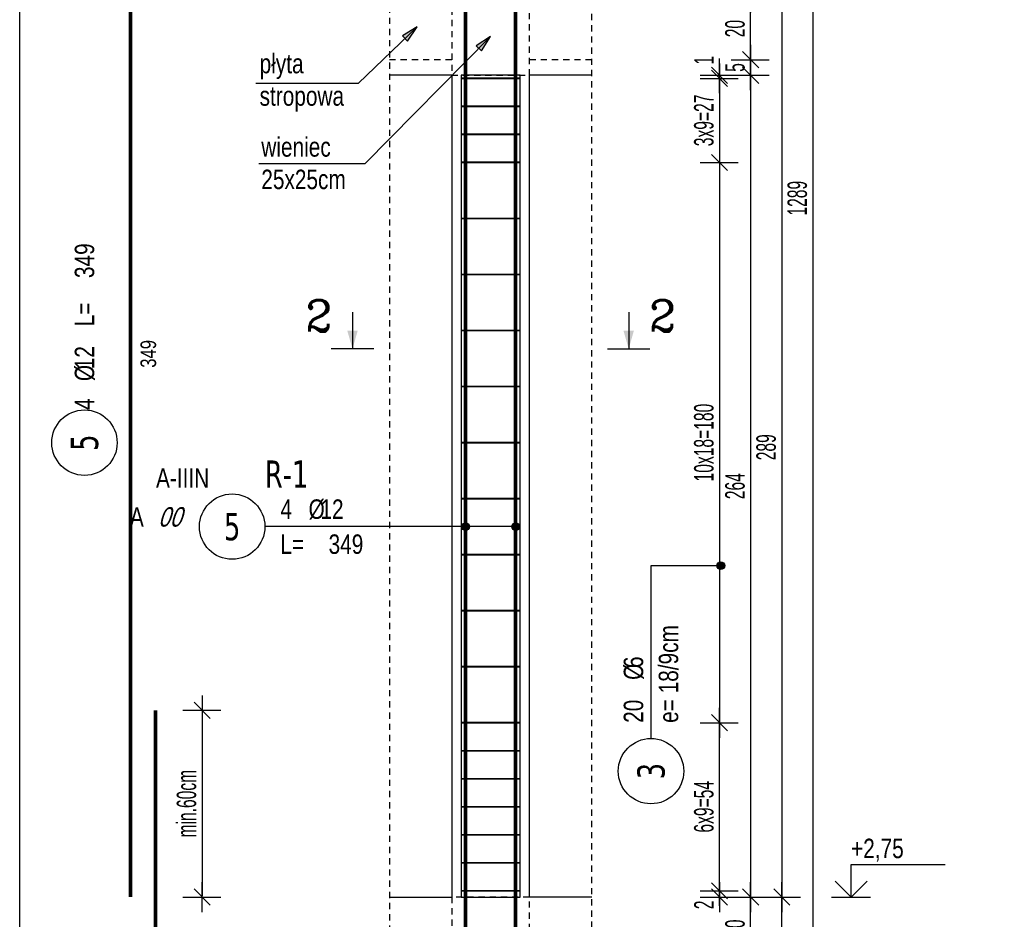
# Model space of a CAD drawing. Header units: millimetres. Extents: x 11988 to 14650, y -1596 to 604.
# Tile 11 of 38: x 11988 to 12304, y -535 to -246. Entities that reach past the tile are written whole.
import ezdxf
from ezdxf.enums import TextEntityAlignment as Align

# ---------------------------------------------------------------- set-up
doc = ezdxf.new("R2010")
doc.units = ezdxf.units.MM
doc.header["$LTSCALE"] = 10
doc.linetypes.add('MP', pattern=[0.36, 0.2, -0.16])
for name, color, linetype in [('BA_txg', 3, 'Continuous'), ('BA_wic', 1, 'Continuous'), ('BA_wis', 2, 'Continuous'), ('BA_wym', 1, 'Continuous'), ('BZ_kot', 7, 'Continuous'), ('BZ_odn', 1, 'Continuous'), ('BZ_opi1', 7, 'Continuous'), ('BZ_opi2', 4, 'Continuous'), ('BZ_opi3', 30, 'Continuous'), ('BZ_opi4', 53, 'Continuous'), ('BZ_P_roz', 11, 'Continuous'), ('BZ_P_wid', 3, 'Continuous'), ('BZ_P_wyc', 134, 'Continuous'), ('BZ_txs', 2, 'Continuous'), ('BZ_wym', 1, 'Continuous')]:
    doc.layers.add(name, color=color, linetype=linetype)
for name, color, linetype, plot in [('BZ_obroz', 137, 'Continuous', False), ('BZ_obw', 230, 'Continuous', False), ('BZ_pom', 6, 'Continuous', False)]:
    doc.layers.add(name, color=color, linetype=linetype, plot=plot)
doc.styles.add('BIKTBG', font='tahoma.ttf', dxfattribs={"width": 0.85})
doc.styles.add('BIKTC', font='bikromsw.shx', dxfattribs={"width": 0.85})
doc.styles.add('BIKTS', font='bikromsw.shx', dxfattribs={"width": 0.8})
doc.styles.add('BIKWYM', font='bikromsw.shx', dxfattribs={"width": 0.6})
doc.styles.add('ROMANC', font='ROMANC.SHX')
doc.dimstyles.new('BA_KR_25_cm', dxfattribs={"dimscale": 0.25, "dimtxt": 25, "dimasz": 1.666667, "dimexe": 24, "dimexo": 0, "dimgap": 0, "dimtad": 0, "dimdec": 1, "dimrnd": 0.5, "dimzin": 9, "dimdsep": 46, "dimtxsty": 'BIKWYM', "dimblk": 'WYM-KR', "dimcen": 0, "dimdle": 20, "dimclrd": 256, "dimclre": 256, "dimclrt": 2, "dimadec": 0, "dimazin": 0, "dimtfac": 0.033333, "dimtdec": 1, "dimtmove": 0, "dimatfit": 3, "dimldrblk": 'WYM-KR', "dimfxl": 25, "dimfxlon": 1, "dimtvp": 0.8, "dimtolj": 1, "dimarcsym": 0})
doc.dimstyles.new('BZ_KP_25_cm', dxfattribs={"dimscale": 0.25, "dimtxt": 25, "dimasz": 1.666667, "dimexe": 24, "dimexo": 0, "dimgap": 0, "dimtad": 0, "dimdec": 1, "dimrnd": 0.5, "dimzin": 9, "dimdsep": 46, "dimtxsty": 'BIKWYM', "dimblk": 'WYM-KR', "dimblk1": 'WYM-KP', "dimblk2": 'WYM-KP', "dimsah": 1, "dimcen": 0, "dimdle": 20, "dimclrd": 256, "dimclre": 256, "dimclrt": 7, "dimadec": 0, "dimazin": 0, "dimtfac": 0.033333, "dimtdec": 1, "dimtmove": 0, "dimatfit": 3, "dimldrblk": 'WYM-KP', "dimfxl": 1, "dimtvp": 0.8, "dimtolj": 1, "dimarcsym": 0})
doc.dimstyles.new('BZ_ST_25_cm', dxfattribs={"dimscale": 0.25, "dimtxt": 25, "dimasz": 1.666667, "dimexe": 24, "dimexo": 0, "dimgap": 0, "dimtad": 0, "dimdec": 1, "dimrnd": 0.5, "dimdsep": 46, "dimtxsty": 'BIKWYM', "dimblk": 'WYM-ST', "dimcen": 0, "dimdle": 20, "dimclrd": 256, "dimclre": 256, "dimclrt": 7, "dimadec": 0, "dimazin": 0, "dimtfac": 0.033333, "dimtdec": 1, "dimtix": 1, "dimtmove": 2, "dimatfit": 3, "dimldrblk": 'WYM-ST', "dimfxl": 1, "dimtvp": 0.8, "dimtolj": 1, "dimtzin": 0, "dimarcsym": 0})

# ---------------------------------------------------------------- blocks, each defined once
blk = doc.blocks.new('WYM-ST')
blk.add_hatch(color=256).paths.add_polyline_path([(-13, 2.88), (0, 0), (-13, -2.88)])
blk.add_lwpolyline([(0, 0), (-13, 2.88), (-13, -2.88), (0, 0)])
blk = doc.blocks.new('ST2')
blk.add_line((13.77, 0), (0, 0))
blk.add_solid([(6.84, -1.95), (6.84, 1.95), (0, 0)])
blk = doc.blocks.new('eprzh')
blk.add_line((-47.9, 0), (47.9, 0))
at = {"xscale": 6, "yscale": 6, "zscale": 6, "rotation": 90}
blk.add_blockref('ST2', (0, 0), dxfattribs=at)
at = {"style": 'ROMANC'}
blk.add_attdef('PRZ', text='', height=70, dxfattribs=at).set_placement((76, 39.4), align=Align.CENTER)
blk = doc.blocks.new('WYM-KP')
blk.add_hatch(color=256).paths.add_polyline_path([(3, 0, 1), (-3, 0, 1)])
blk.add_circle((0, 0), 3)
blk = doc.blocks.new('WYM-KR')
at = {"linetype": 'ByBlock'}
blk.add_line((11.52, 0), (-11.52, 0), dxfattribs=at)
at = {"color": 7, "linetype": 'ByBlock'}
blk.add_line((6.24, 6.24), (-6.24, -6.24), dxfattribs=at)
blk = doc.blocks.new('bik_BlkOpPret', base_point=(608.5, -87.83))
at = {"layer": 'BZ_opi1', "style": 'BIKTS', "width": 0.8}
for tag, p in [('SZTUK', (567.31, -85.33)), ('PRZEKROJ', (584.93, -85.33)), ('PRZEDR_FI', (581.12, -85.33)), ('PRZEDR_L', (567.31, -96.58)), ('DLUGOSC', (582.78, -96.58)), ('UWAGA', (567.31, -105.33))]:
    blk.add_attdef(tag, p, '', height=6.25, dxfattribs=at)
at = {"layer": 'BZ_opi2', "style": 'BIKTBG', "width": 0.8}
blk.add_attdef('NUMER', text='', height=8.75, dxfattribs=at).set_placement((551.81, -87.83), align=Align.MIDDLE_CENTER)
at = {"layer": 'BZ_pom', "width": 0.8}
for tag, p, height, style in [('GATUNEK', (526.97, -75.33), 6.25, 'BIKTS'), ('POZYCJA', (562.31, -75.33), 8.75, 'BIKTBG'), ('METODA_L', (520.17, -87.83), 6.25, 'BIKTS'), ('EURO_KOD', (529.45, -87.83), 6.25, 'BIKTS')]:
    blk.add_attdef(tag, p, '', height=height, dxfattribs=dict(at, style=style))
at = {"layer": 'BZ_wym', "width": 0.8}
for tag, p, height, style, flags in [('PRZEDR_NR', (567.31, -114.71), 8.75, 'BIKTBG', 1), ('PRZEDR_SZT', (567.31, -124.08), 6.25, 'BIKTS', 1), ('TYP_PRETA', (567.31, -133.46), 6.25, 'BIKTS', 3), ('EURO_KOD_SEGMENTY', (580.88, -142.83), 6.25, 'BIKTS', 3), ('HAK_1', (567.31, -152.21), 6.25, 'BIKTS', 3), ('HAK_2', (567.31, -161.58), 6.25, 'BIKTS', 3), ('ID', (567.31, -170.96), 6.25, 'BIKTS', 3), ('ID_C', (567.31, -180.33), 6.25, 'BIKTS', 3), ('b_atr_0', (567.31, -189.71), 6.25, 'BIKTS', 3)]:
    blk.add_attdef(tag, p, '', height=height, dxfattribs=dict(at, style=style, flags=flags))
blk = doc.blocks.new('bik_BlkOpPretW', base_point=(917.65, 307.46))
at = {"layer": 'BZ_opi2', "style": 'BIKTBG', "width": 0.8}
blk.add_attdef('NUMER', text='', height=8.75, dxfattribs=at).set_placement((933.15, 307.46), align=Align.MIDDLE_CENTER)
at = {"layer": 'BZ_opi4', "style": 'BIKTS', "width": 0.8}
for tag, p in [('SZTUK', (943.38, 304.33)), ('PRZEDR_FI', (952.43, 304.33)), ('PRZEKROJ', (956.24, 304.33)), ('PRZEDR_L', (970.04, 304.33)), ('DLUGOSC', (985.52, 304.33))]:
    blk.add_attdef(tag, p, '', height=6.25, dxfattribs=at)
at = {"layer": 'BZ_pom', "width": 0.8}
for tag, p, height, style, flags in [('POZYCJA', (943.38, 294.96), 8.75, 'BIKTBG', 3), ('GATUNEK', (943.38, 285.58), 6.25, 'BIKTS', 1), ('METODA_L', (943.38, 266.83), 6.25, 'BIKTS', 3)]:
    blk.add_attdef(tag, p, '', height=height, dxfattribs=dict(at, style=style, flags=flags))
at = {"layer": 'BZ_wym', "width": 0.8}
for tag, p, height, style, flags in [('UWAGA', (943.38, 276.21), 6.25, 'BIKTS', 1), ('TYP_PRETA', (943.38, 257.46), 6.25, 'BIKTS', 3), ('PRZEDR_NR', (943.38, 248.08), 8.75, 'BIKTBG', 1), ('PRZEDR_SZT', (943.38, 238.71), 6.25, 'BIKTS', 1), ('EURO_KOD', (943.38, 229.33), 6.25, 'BIKTS', 3), ('EURO_KOD_SEGMENTY', (956.95, 229.33), 6.25, 'BIKTS', 3), ('HAK_1', (943.38, 219.96), 6.25, 'BIKTS', 3), ('HAK_2', (943.38, 210.58), 6.25, 'BIKTS', 3), ('ID', (943.38, 201.21), 6.25, 'BIKTS', 3), ('ID_C', (943.38, 191.83), 6.25, 'BIKTS', 3), ('b_atr_0', (943.38, 182.46), 6.25, 'BIKTS', 3)]:
    blk.add_attdef(tag, p, '', height=height, dxfattribs=dict(at, style=style, flags=flags))
blk = doc.blocks.new('*D40')
at = {"layer": 'BA_wym', "lineweight": -2}
for p, q in [((12040.48, -468.34), (12052.73, -468.34)), ((12046.73, -468.76), (12046.73, -527.92)), ((12040.48, -528.34), (12052.73, -528.34))]:
    blk.add_line(p, q, dxfattribs=at)
at = {"layer": 'Defpoints', "color": 0}
for p in [(12031.73, -468.34), (12023.73, -528.34), (12046.73, -528.34)]:
    blk.add_point(p, dxfattribs=at)
at = {"layer": 'BA_wym', "lineweight": -2, "xscale": 0.4166666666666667, "yscale": 0.4166666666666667, "zscale": 0.4166666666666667}
for p, rotation in [((12046.73, -468.34), 90), ((12046.73, -528.34), 270)]:
    blk.add_blockref('WYM-KR', p, dxfattribs=dict(at, rotation=rotation))
at = {"layer": 'BA_wym', "color": 2, "insert": (12041.73, -498.34), "char_height": 6.25, "attachment_point": 5, "rotation": 90, "style": 'BIKWYM'}
blk.add_mtext('\\A1;min.60cm', dxfattribs=at)
blk = doc.blocks.new('*D49')
at = {"layer": 'BA_wym', "lineweight": -2}
for p, q in [((12206.61, -526.34), (12218.86, -526.34)), ((12212.86, -525.92), (12212.86, -525.51)), ((12212.86, -526.34), (12212.86, -528.34)), ((12206.61, -528.34), (12218.86, -528.34)), ((12212.86, -528.76), (12212.86, -532.51))]:
    blk.add_line(p, q, dxfattribs=at)
at = {"layer": 'Defpoints', "color": 0}
for p in [(12148.86, -526.34), (12171.86, -528.34), (12212.86, -528.34)]:
    blk.add_point(p, dxfattribs=at)
at = {"layer": 'BA_wym', "lineweight": -2, "xscale": 0.4166666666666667, "yscale": 0.4166666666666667, "zscale": 0.4166666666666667}
for p, rotation in [((12212.86, -526.34), 270), ((12212.86, -528.34), 90)]:
    blk.add_blockref('WYM-KR', p, dxfattribs=dict(at, rotation=rotation))
at = {"layer": 'BA_wym', "color": 2, "insert": (12207.86, -530.84), "char_height": 6.25, "attachment_point": 5, "rotation": 90, "style": 'BIKWYM'}
blk.add_mtext('\\A1;2', dxfattribs=at)
blk = doc.blocks.new('*D50')
at = {"layer": 'BA_wym', "lineweight": -2}
for p, q in [((12206.61, -472.34), (12218.86, -472.34)), ((12212.86, -525.92), (12212.86, -472.76)), ((12206.61, -526.34), (12218.86, -526.34))]:
    blk.add_line(p, q, dxfattribs=at)
at = {"layer": 'Defpoints', "color": 0}
for p in [(12148.86, -472.34), (12212.86, -472.34), (12148.86, -526.34)]:
    blk.add_point(p, dxfattribs=at)
at = {"layer": 'BA_wym', "lineweight": -2, "xscale": 0.4166666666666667, "yscale": 0.4166666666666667, "zscale": 0.4166666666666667}
for p, rotation in [((12212.86, -472.34), 90), ((12212.86, -526.34), 270)]:
    blk.add_blockref('WYM-KR', p, dxfattribs=dict(at, rotation=rotation))
at = {"layer": 'BA_wym', "color": 2, "insert": (12207.86, -499.34), "char_height": 6.25, "attachment_point": 5, "rotation": 90, "style": 'BIKWYM'}
blk.add_mtext('\\A1;6x9=54', dxfattribs=at)
blk = doc.blocks.new('*D51')
at = {"layer": 'BA_wym', "lineweight": -2}
for p, q in [((12206.61, -292.34), (12218.86, -292.34)), ((12212.86, -292.76), (12212.86, -471.92)), ((12206.61, -472.34), (12218.86, -472.34))]:
    blk.add_line(p, q, dxfattribs=at)
at = {"layer": 'Defpoints', "color": 0}
for p in [(12148.86, -292.34), (12148.86, -472.34), (12212.86, -472.34)]:
    blk.add_point(p, dxfattribs=at)
at = {"layer": 'BA_wym', "lineweight": -2, "xscale": 0.4166666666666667, "yscale": 0.4166666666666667, "zscale": 0.4166666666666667}
for p, rotation in [((12212.86, -292.34), 90), ((12212.86, -472.34), 270)]:
    blk.add_blockref('WYM-KR', p, dxfattribs=dict(at, rotation=rotation))
at = {"layer": 'BA_wym', "color": 2, "insert": (12207.86, -382.34), "char_height": 6.25, "attachment_point": 5, "rotation": 90, "style": 'BIKWYM'}
blk.add_mtext('\\A1;10x18=180', dxfattribs=at)
blk = doc.blocks.new('*D52')
at = {"layer": 'BA_wym', "lineweight": -2}
for p, q in [((12206.61, -265.34), (12218.86, -265.34)), ((12212.86, -264.92), (12212.86, -264.51)), ((12212.86, -265.34), (12212.86, -292.34)), ((12206.61, -292.34), (12218.86, -292.34)), ((12212.86, -292.76), (12212.86, -293.17))]:
    blk.add_line(p, q, dxfattribs=at)
at = {"layer": 'Defpoints', "color": 0}
for p in [(12148.86, -265.34), (12148.86, -292.34), (12212.86, -292.34)]:
    blk.add_point(p, dxfattribs=at)
at = {"layer": 'BA_wym', "lineweight": -2, "xscale": 0.4166666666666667, "yscale": 0.4166666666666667, "zscale": 0.4166666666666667}
for p, rotation in [((12212.86, -265.34), 270), ((12212.86, -292.34), 90)]:
    blk.add_blockref('WYM-KR', p, dxfattribs=dict(at, rotation=rotation))
at = {"layer": 'BA_wym', "color": 2, "insert": (12207.86, -278.84), "char_height": 6.25, "attachment_point": 5, "rotation": 90, "style": 'BIKWYM'}
blk.add_mtext('\\A1;3x9=27', dxfattribs=at)
blk = doc.blocks.new('*D53')
at = {"layer": 'BA_wym', "lineweight": -2}
for p, q in [((12212.86, -263.92), (12212.86, -258.95)), ((12206.61, -264.34), (12218.86, -264.34)), ((12206.61, -265.34), (12218.86, -265.34)), ((12212.86, -265.34), (12212.86, -264.34)), ((12212.86, -265.76), (12212.86, -266.17))]:
    blk.add_line(p, q, dxfattribs=at)
at = {"layer": 'Defpoints', "color": 0}
for p in [(12148.86, -265.34), (12171.86, -264.34), (12212.86, -264.34)]:
    blk.add_point(p, dxfattribs=at)
at = {"layer": 'BA_wym', "lineweight": -2, "xscale": 0.4166666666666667, "yscale": 0.4166666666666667, "zscale": 0.4166666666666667}
for p, rotation in [((12212.86, -264.34), 270), ((12212.86, -265.34), 90)]:
    blk.add_blockref('WYM-KR', p, dxfattribs=dict(at, rotation=rotation))
at = {"layer": 'BA_wym', "color": 2, "insert": (12207.86, -259.54), "char_height": 6.25, "attachment_point": 5, "rotation": 90, "style": 'BIKWYM'}
blk.add_mtext('\\A1;1', dxfattribs=at)
blk = doc.blocks.new('bik_BlkOpPretU', base_point=(1570.94, 615.52))
at = {"layer": 'BZ_opi2', "style": 'BIKTBG', "width": 0.8}
blk.add_attdef('NUMER', text='', height=8.75, dxfattribs=at).set_placement((1514.25, 615.52), align=Align.MIDDLE_CENTER)
at = {"layer": 'BZ_opi4', "style": 'BIKTS', "width": 0.8}
for tag, p in [('SZTUK', (1529.75, 618.02)), ('PRZEDR_FI', (1538.8, 618.02)), ('PRZEKROJ', (1542.61, 618.02)), ('PRZEDR_L', (1529.75, 606.77)), ('DLUGOSC', (1545.23, 606.77)), ('UWAGA', (1529.75, 598.02))]:
    blk.add_attdef(tag, p, '', height=6.25, dxfattribs=at)
at = {"layer": 'BZ_pom', "width": 0.8}
for tag, p, height, style in [('POZYCJA', (1524.75, 628.02), 8.75, 'BIKTBG'), ('GATUNEK', (1483.8, 628.02), 6.25, 'BIKTS'), ('METODA_L', (1489.99, 615.52), 6.25, 'BIKTS')]:
    blk.add_attdef(tag, p, '', height=height, dxfattribs=dict(at, style=style))
at = {"layer": 'BZ_wym', "width": 0.8}
for tag, p, height, style, flags in [('PRZEDR_NR', (1529.75, 588.65), 8.75, 'BIKTBG', 1), ('PRZEDR_SZT', (1529.75, 579.27), 6.25, 'BIKTS', 1), ('TYP_PRETA', (1529.75, 569.9), 6.25, 'BIKTS', 3), ('EURO_KOD', (1529.75, 560.52), 6.25, 'BIKTS', 3), ('EURO_KOD_SEGMENTY', (1544.75, 560.52), 6.25, 'BIKTS', 3), ('HAK_1', (1529.75, 551.15), 6.25, 'BIKTS', 3), ('HAK_2', (1529.75, 541.77), 6.25, 'BIKTS', 3), ('ID', (1529.75, 532.4), 6.25, 'BIKTS', 3), ('ID_C', (1529.75, 523.02), 6.25, 'BIKTS', 3), ('b_atr_0', (1529.75, 513.65), 6.25, 'BIKTS', 3)]:
    blk.add_attdef(tag, p, '', height=height, dxfattribs=dict(at, style=style, flags=flags))
blk = doc.blocks.new('*D69')
at = {"layer": 'BA_wym', "lineweight": -2}
for p, q in [((12216.61, -528.34), (12228.86, -528.34)), ((12222.86, -547.92), (12222.86, -528.76)), ((12216.61, -548.34), (12228.86, -548.34))]:
    blk.add_line(p, q, dxfattribs=at)
at = {"layer": 'Defpoints', "color": 0}
for p in [(12171.86, -528.34), (12222.86, -528.34), (12171.86, -548.34)]:
    blk.add_point(p, dxfattribs=at)
at = {"layer": 'BA_wym', "lineweight": -2, "xscale": 0.4166666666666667, "yscale": 0.4166666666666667, "zscale": 0.4166666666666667}
for p, rotation in [((12222.86, -528.34), 90), ((12222.86, -548.34), 270)]:
    blk.add_blockref('WYM-KR', p, dxfattribs=dict(at, rotation=rotation))
at = {"layer": 'BA_wym', "color": 2, "insert": (12217.86, -538.34), "char_height": 6.25, "attachment_point": 5, "rotation": 90, "style": 'BIKWYM'}
blk.add_mtext('\\A1;20', dxfattribs=at)
blk = doc.blocks.new('*D70')
at = {"layer": 'BA_wym', "lineweight": -2}
for p, q in [((12216.61, -264.34), (12228.86, -264.34)), ((12222.86, -264.76), (12222.86, -527.92)), ((12216.61, -528.34), (12228.86, -528.34))]:
    blk.add_line(p, q, dxfattribs=at)
at = {"layer": 'Defpoints', "color": 0}
for p in [(12171.86, -264.34), (12171.86, -528.34), (12222.86, -528.34)]:
    blk.add_point(p, dxfattribs=at)
at = {"layer": 'BA_wym', "lineweight": -2, "xscale": 0.4166666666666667, "yscale": 0.4166666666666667, "zscale": 0.4166666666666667}
for p, rotation in [((12222.86, -264.34), 90), ((12222.86, -528.34), 270)]:
    blk.add_blockref('WYM-KR', p, dxfattribs=dict(at, rotation=rotation))
at = {"layer": 'BA_wym', "color": 2, "insert": (12217.86, -396.34), "char_height": 6.25, "attachment_point": 5, "rotation": 90, "style": 'BIKWYM'}
blk.add_mtext('\\A1;264', dxfattribs=at)
blk = doc.blocks.new('*D71')
at = {"layer": 'BA_wym', "lineweight": -2}
for p, q in [((12216.61, -259.34), (12228.86, -259.34)), ((12222.86, -259.76), (12222.86, -263.92)), ((12216.61, -264.34), (12228.86, -264.34))]:
    blk.add_line(p, q, dxfattribs=at)
at = {"layer": 'Defpoints', "color": 0}
for p in [(12171.86, -259.34), (12171.86, -264.34), (12222.86, -264.34)]:
    blk.add_point(p, dxfattribs=at)
at = {"layer": 'BA_wym', "lineweight": -2, "xscale": 0.4166666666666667, "yscale": 0.4166666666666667, "zscale": 0.4166666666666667}
for p, rotation in [((12222.86, -259.34), 90), ((12222.86, -264.34), 270)]:
    blk.add_blockref('WYM-KR', p, dxfattribs=dict(at, rotation=rotation))
at = {"layer": 'BA_wym', "color": 2, "insert": (12217.86, -261.84), "char_height": 6.25, "attachment_point": 5, "rotation": 90, "style": 'BIKWYM'}
blk.add_mtext('\\A1;5', dxfattribs=at)
blk = doc.blocks.new('*D72')
at = {"layer": 'BA_wym', "lineweight": -2}
for p, q in [((12216.61, -239.34), (12228.86, -239.34)), ((12222.86, -258.92), (12222.86, -239.76)), ((12216.61, -259.34), (12228.86, -259.34))]:
    blk.add_line(p, q, dxfattribs=at)
at = {"layer": 'Defpoints', "color": 0}
for p in [(12171.86, -239.34), (12222.86, -239.34), (12171.86, -259.34)]:
    blk.add_point(p, dxfattribs=at)
at = {"layer": 'BA_wym', "lineweight": -2, "xscale": 0.4166666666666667, "yscale": 0.4166666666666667, "zscale": 0.4166666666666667}
for p, rotation in [((12222.86, -239.34), 90), ((12222.86, -259.34), 270)]:
    blk.add_blockref('WYM-KR', p, dxfattribs=dict(at, rotation=rotation))
at = {"layer": 'BA_wym', "color": 2, "insert": (12217.86, -249.34), "char_height": 6.25, "attachment_point": 5, "rotation": 90, "style": 'BIKWYM'}
blk.add_mtext('\\A1;20', dxfattribs=at)
blk = doc.blocks.new('*D81')
at = {"layer": 'BA_wym', "lineweight": -2}
for p, q in [((12226.61, -528.34), (12238.86, -528.34)), ((12232.86, -823.92), (12232.86, -528.76)), ((12226.61, -824.34), (12238.86, -824.34))]:
    blk.add_line(p, q, dxfattribs=at)
at = {"layer": 'Defpoints', "color": 0}
for p in [(12171.86, -528.34), (12232.86, -528.34), (12171.86, -824.34)]:
    blk.add_point(p, dxfattribs=at)
at = {"layer": 'BA_wym', "lineweight": -2, "xscale": 0.4166666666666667, "yscale": 0.4166666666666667, "zscale": 0.4166666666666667}
for p, rotation in [((12232.86, -528.34), 90), ((12232.86, -824.34), 270)]:
    blk.add_blockref('WYM-KR', p, dxfattribs=dict(at, rotation=rotation))
at = {"layer": 'BA_wym', "color": 2, "insert": (12227.86, -676.34), "char_height": 6.25, "attachment_point": 5, "rotation": 90, "style": 'BIKWYM'}
blk.add_mtext('\\A1;296', dxfattribs=at)
blk = doc.blocks.new('*D82')
at = {"layer": 'BA_wym', "lineweight": -2}
for p, q in [((12226.61, -239.34), (12238.86, -239.34)), ((12232.86, -239.76), (12232.86, -527.92)), ((12226.61, -528.34), (12238.86, -528.34))]:
    blk.add_line(p, q, dxfattribs=at)
at = {"layer": 'Defpoints', "color": 0}
for p in [(12171.86, -239.34), (12171.86, -528.34), (12232.86, -528.34)]:
    blk.add_point(p, dxfattribs=at)
at = {"layer": 'BA_wym', "lineweight": -2, "xscale": 0.4166666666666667, "yscale": 0.4166666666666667, "zscale": 0.4166666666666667}
for p, rotation in [((12232.86, -239.34), 90), ((12232.86, -528.34), 270)]:
    blk.add_blockref('WYM-KR', p, dxfattribs=dict(at, rotation=rotation))
at = {"layer": 'BA_wym', "color": 2, "insert": (12227.86, -383.84), "char_height": 6.25, "attachment_point": 5, "rotation": 90, "style": 'BIKWYM'}
blk.add_mtext('\\A1;289', dxfattribs=at)
blk = doc.blocks.new('*D85')
at = {"layer": 'BA_wym', "lineweight": -2}
for p, q in [((12236.61, 340.66), (12248.86, 340.66)), ((12242.86, 340.24), (12242.86, -947.92)), ((12236.61, -948.34), (12248.86, -948.34))]:
    blk.add_line(p, q, dxfattribs=at)
at = {"layer": 'Defpoints', "color": 0}
for p in [(12171.86, 340.66), (12171.86, -948.34), (12242.86, -948.34)]:
    blk.add_point(p, dxfattribs=at)
at = {"layer": 'BA_wym', "lineweight": -2, "xscale": 0.4166666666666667, "yscale": 0.4166666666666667, "zscale": 0.4166666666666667}
for p, rotation in [((12242.86, 340.66), 90), ((12242.86, -948.34), 270)]:
    blk.add_blockref('WYM-KR', p, dxfattribs=dict(at, rotation=rotation))
at = {"layer": 'BA_wym', "color": 2, "insert": (12237.86, -303.84), "char_height": 6.25, "attachment_point": 5, "rotation": 90, "style": 'BIKWYM'}
blk.add_mtext('\\A1;1289', dxfattribs=at)
blk = doc.blocks.new('*U29')
for p, q in [((0, 4.17), (12.08, 4.17)), ((0, 0), (0, 4.17))]:
    blk.add_line(p, q)
at = {"color": 1}
blk.add_line((-2.5, 0), (2.5, 0), dxfattribs=at)
blk.add_lwpolyline([(-2.06, 2.06), (0, 0), (2.06, 2.06)])
at = {"style": 'BIKTS', "width": 0.8}
blk.add_attdef('POZIOM', text='', height=2.5, dxfattribs=at).set_placement((0, 6.25), align=Align.MIDDLE_LEFT)

msp = doc.modelspace()

# ---------------------------------------------------------------- linework, layer by layer
at = {"layer": 'BA_wic', "linetype": 'MP'}
for points in [[(12106.86, 348.16), (12106.86, -955.84)], [(12171.86, -955.84), (12171.86, 348.16)], [(12126.86, -239.34), (12126.86, -264.34), (12151.86, -264.34), (12151.86, -239.34), (12126.86, -239.34)], [(12126.86, -259.34), (12106.86, -259.34)], [(12171.86, -259.34), (12151.86, -259.34)], [(12126.86, -528.34), (12126.86, -553.34), (12151.86, -553.34), (12151.86, -528.34), (12126.86, -528.34)]]:
    msp.add_lwpolyline(points, dxfattribs=at)
at = {"layer": 'BA_wis'}
for points in [[(12126.86, -264.34), (12106.86, -264.34)], [(12126.86, -264.34), (12126.86, -528.34)], [(12151.86, -528.34), (12151.86, -264.34)], [(12171.86, -264.34), (12151.86, -264.34)], [(12106.86, -528.34), (12126.86, -528.34)], [(12171.86, -528.34), (12151.86, -528.34)]]:
    msp.add_lwpolyline(points, dxfattribs=at)
at = {"layer": 'BZ_obroz'}
msp.add_lwpolyline([(12129.86, -528.34), (12148.86, -528.34), (12148.86, -264.34), (12129.86, -264.34)], close=True, dxfattribs=at)
at = {"layer": 'BZ_obw'}
msp.add_lwpolyline([(11988.13, 603.77), (13989.08, 603.77), (13989.08, -982.33), (11988.13, -982.33)], close=True, dxfattribs=at)
at = {"layer": 'BZ_odn', "color": 252}
for centre in [(12008.93, -382.37), (12190.86, -487.88)]:
    msp.add_circle(centre, 10.5, dxfattribs=at)
at = {"layer": 'BZ_odn'}
msp.add_circle((12056.36, -409.34), 10.5, dxfattribs=at)
at = {"layer": 'BZ_P_roz', "const_width": 0.6}
for points in [[(12129.86, -265.34), (12148.86, -265.34)], [(12129.86, -274.34), (12148.86, -274.34)], [(12129.86, -283.34), (12148.86, -283.34)], [(12129.86, -292.34), (12148.86, -292.34)], [(12129.86, -310.34), (12148.86, -310.34)], [(12129.86, -328.34), (12148.86, -328.34)], [(12129.86, -346.34), (12148.86, -346.34)], [(12129.86, -364.34), (12148.86, -364.34)], [(12129.86, -382.34), (12148.86, -382.34)], [(12129.86, -400.34), (12148.86, -400.34)], [(12129.86, -418.34), (12148.86, -418.34)], [(12129.86, -436.34), (12148.86, -436.34)], [(12129.86, -454.34), (12148.86, -454.34)], [(12129.86, -472.34), (12148.86, -472.34)], [(12129.86, -481.34), (12148.86, -481.34)], [(12129.86, -490.34), (12148.86, -490.34)], [(12129.86, -499.34), (12148.86, -499.34)], [(12129.86, -508.34), (12148.86, -508.34)], [(12129.86, -517.34), (12148.86, -517.34)], [(12129.86, -526.34), (12148.86, -526.34)]]:
    msp.add_lwpolyline(points, dxfattribs=at)
at = {"layer": 'BZ_P_wid', "const_width": 1.2}
for points in [[(12131.32, -179.34), (12131.32, -528.34)], [(12147.39, -179.34), (12147.39, -528.34)], [(12131.32, -468.34), (12131.32, -824.34)], [(12147.39, -468.34), (12147.39, -824.34)]]:
    msp.add_lwpolyline(points, dxfattribs=at)
at = {"layer": 'BZ_P_wyc', "linetype": 'Continuous', "const_width": 1.2}
for points in [[(12023.73, -179.34), (12023.73, -528.34)], [(12031.73, -468.34), (12031.73, -824.34)]]:
    msp.add_lwpolyline(points, dxfattribs=at)

# ---------------------------------------------------------------- block references
ref = msp.add_blockref('bik_BlkOpPretW', (12008.93, -397.87), dxfattribs=dict(rotation=90))
ref.add_attrib('NUMER', '5', dxfattribs={"layer": 'BZ_opi2', "height": 8.75, "rotation": 90, "style": 'BIKTBG', "width": 0.8}).set_placement((12008.93, -382.37), align=Align.MIDDLE_CENTER)
ref.add_attrib('SZTUK', '4', (12012.06, -371.87), dxfattribs={"layer": 'BZ_opi4', "height": 6.25, "rotation": 90, "style": 'BIKTS', "width": 0.8})
ref.add_attrib('PRZEKROJ', '12', (12012.06, -358.78), dxfattribs={"layer": 'BZ_opi4', "height": 6.25, "rotation": 90, "style": 'BIKTS', "width": 0.8})
ref.add_attrib('DLUGOSC', '349', (12012.06, -329.49), dxfattribs={"layer": 'BZ_opi4', "height": 6.25, "rotation": 90, "style": 'BIKTS', "width": 0.8})
ref.add_attrib('PRZEDR_FI', '%%c', (12012.06, -362.59), dxfattribs={"layer": 'BZ_opi4', "height": 6.25, "rotation": 90, "style": 'BIKTS', "width": 0.8})
ref.add_attrib('PRZEDR_L', 'L=', (12012.06, -344.97), dxfattribs={"layer": 'BZ_opi4', "height": 6.25, "rotation": 90, "style": 'BIKTS', "width": 0.8})
ref = msp.add_blockref('bik_BlkOpPret', (12110.67, -409.34))
ref.add_attrib('NUMER', '5', dxfattribs={"layer": 'BZ_opi2', "height": 8.75, "style": 'BIKTBG', "width": 0.8}).set_placement((12056.36, -409.34), align=Align.MIDDLE_CENTER)
ref.add_attrib('POZYCJA', 'R-1', (12066.86, -396.84), dxfattribs={"layer": 'BZ_pom', "height": 8.75, "style": 'BIKTBG', "width": 0.8})
ref.add_attrib('SZTUK', '4', (12071.86, -406.84), dxfattribs={"layer": 'BZ_opi1', "height": 6.25, "style": 'BIKTS', "width": 0.8})
ref.add_attrib('GATUNEK', 'A-IIIN', (12031.91, -396.84), dxfattribs={"layer": 'BZ_pom', "height": 6.25, "style": 'BIKTS', "width": 0.8})
ref.add_attrib('PRZEKROJ', '12', (12084.71, -406.84), dxfattribs={"layer": 'BZ_opi1', "height": 6.25, "style": 'BIKTS', "width": 0.8})
ref.add_attrib('DLUGOSC', '349', (12087.33, -418.09), dxfattribs={"layer": 'BZ_opi1', "height": 6.25, "style": 'BIKTS', "width": 0.8})
ref.add_attrib('METODA_L', 'A', (12023.52, -409.34), dxfattribs={"layer": 'BZ_pom', "height": 6.25, "style": 'BIKTS', "width": 0.8})
ref.add_attrib('PRZEDR_FI', '%%c', (12080.9, -406.84), dxfattribs={"layer": 'BZ_opi1', "height": 6.25, "style": 'BIKTS', "width": 0.8})
ref.add_attrib('PRZEDR_L', 'L=', (12071.86, -418.09), dxfattribs={"layer": 'BZ_opi1', "height": 6.25, "style": 'BIKTS', "width": 0.8})
ref.add_attrib('EURO_KOD', '00', (12032.57, -409.34), dxfattribs={"layer": 'BZ_pom', "height": 6.25, "style": 'BIKTS', "oblique": 18, "width": 0.8})
ref = msp.add_blockref('bik_BlkOpPretU', (12190.86, -421.9), dxfattribs=dict(rotation=90))
ref.add_attrib('NUMER', '3', dxfattribs={"layer": 'BZ_opi2', "height": 8.75, "rotation": 90, "style": 'BIKTBG', "width": 0.8}).set_placement((12190.86, -487.88), align=Align.MIDDLE_CENTER)
ref.add_attrib('SZTUK', '20', (12188.36, -472.38), dxfattribs={"layer": 'BZ_opi4', "height": 6.25, "rotation": 90, "style": 'BIKTS', "width": 0.8})
ref.add_attrib('PRZEKROJ', '6', (12188.36, -454.76), dxfattribs={"layer": 'BZ_opi4', "height": 6.25, "rotation": 90, "style": 'BIKTS', "width": 0.8})
ref.add_attrib('UWAGA', 'e= 18/9cm', (12199.61, -472.38), dxfattribs={"layer": 'BZ_opi4', "height": 6.25, "rotation": 90, "style": 'BIKTS', "width": 0.8})
ref.add_attrib('PRZEDR_FI', '%%c', (12188.36, -458.57), dxfattribs={"layer": 'BZ_opi4', "height": 6.25, "rotation": 90, "style": 'BIKTS', "width": 0.8})
at = {"layer": 'BA_txg'}
ref = msp.add_blockref('eprzh', (12095.01, -352.25), dxfattribs=dict(at, xscale=-0.142857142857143, yscale=0.1428571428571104, zscale=0.142857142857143))
ref.add_attrib('PRZ', '2', dxfattribs={"layer": '0', "height": 10, "style": 'ROMANC'}).set_placement((12084.16, -346.61), align=Align.CENTER)
at = {"layer": 'BA_txg', "xscale": 0.142857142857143, "yscale": 0.142857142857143, "zscale": 0.142857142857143}
msp.add_blockref('eprzh', (12183.7, -352.25), dxfattribs=at).add_auto_attribs({'PRZ': '2'})
at = {"layer": 'BZ_kot', "xscale": 2.5, "yscale": 2.5, "zscale": 2.5}
msp.add_blockref('*U29', (12255.11, -528.34), dxfattribs=at).add_auto_attribs({'POZIOM': '+2,75'})

# ---------------------------------------------------------------- texts
at = {"layer": 'BZ_opi3', "style": 'BIKTC', "width": 0.8}
msp.add_text('349', height=5, rotation=90.0002, dxfattribs=at).set_placement((12029.43, -353.84), align=Align.MIDDLE_CENTER)
at = {"layer": 'BZ_txs', "char_height": 6.25, "width": 113.0116, "attachment_point": 1, "style": 'BIKTS'}
for s, insert in [('płyta\\Pstropowa', (12065.18, -257.46)), ('wieniec\\P25x25cm', (12065.72, -284.24))]:
    msp.add_mtext(s, dxfattribs=dict(at, insert=insert))

# ---------------------------------------------------------------- dimensions: what is measured, and where the dimension line sits
at = {"layer": 'BA_wym'}
for base, p1, p2, override, picture, middle in [((12242.86, -948.34), (12171.86, 340.66), (12171.86, -948.34), {"dimrnd": 1, "dimblk": 'WYM-KR', "dimatfit": 1}, '*D85', (12237.86, -303.84)), ((12222.86, -239.34), (12171.86, -259.34), (12171.86, -239.34), {"dimatfit": 1}, '*D72', (12217.86, -249.34)), ((12232.86, -528.34), (12171.86, -239.34), (12171.86, -528.34), {"dimrnd": 1, "dimblk": 'WYM-KR', "dimatfit": 1}, '*D82', (12227.86, -383.84)), ((12222.86, -264.34), (12171.86, -259.34), (12171.86, -264.34), {"dimatfit": 1}, '*D71', (12217.86, -261.84)), ((12222.86, -528.34), (12171.86, -264.34), (12171.86, -528.34), {"dimrnd": 1, "dimblk": 'WYM-KR', "dimatfit": 1}, '*D70', (12217.86, -396.34)), ((12212.86, -528.34), (12148.86, -526.34), (12171.86, -528.34), {"dimatfit": 1}, '*D49', (12207.86, -530.84)), ((12222.86, -528.34), (12171.86, -548.34), (12171.86, -528.34), {"dimatfit": 1}, '*D69', (12217.86, -538.34)), ((12232.86, -528.34), (12171.86, -824.34), (12171.86, -528.34), {"dimrnd": 1, "dimblk": 'WYM-KR', "dimatfit": 1}, '*D81', (12227.86, -676.34))]:
    dim = msp.add_linear_dim(base=base, p1=p1, p2=p2, angle=90, dimstyle='BA_KR_25_cm', override=override, dxfattribs=at)
    dim.commit()
    dim.dimension.update_dxf_attribs({"geometry": picture, "text_midpoint": middle})
dim = msp.add_linear_dim(base=(12212.86, -264.34), p1=(12148.86, -265.34), p2=(12171.86, -264.34), angle=90, dimstyle='BA_KR_25_cm', override={"dimrnd": 1, "dimatfit": 1}, dxfattribs=at)
dim.commit()
dim.dimension.update_dxf_attribs({"geometry": '*D53', "text_midpoint": (12212.86, -259.54), "dimtype": 160})
dim = msp.add_linear_dim(base=(12212.86, -292.34), p1=(12148.86, -265.34), p2=(12148.86, -292.34), angle=90, text='3x9=<>', dimstyle='BA_KR_25_cm', override={"dimtxsty": 'BIKWYM', "dimatfit": 1}, dxfattribs=at)
dim.commit()
dim.dimension.update_dxf_attribs({"geometry": '*D52', "text_midpoint": (12212.86, -278.84), "dimtype": 160})
for base, p1, p2, text, picture, middle in [((12212.86, -472.34), (12148.86, -292.34), (12148.86, -472.34), '10x18=<>', '*D51', (12207.86, -382.34)), ((12046.73, -528.34), (12031.73, -468.34), (12023.73, -528.34), 'min.60cm', '*D40', (12041.73, -498.34)), ((12212.86, -472.34), (12148.86, -526.34), (12148.86, -472.34), '6x9=<>', '*D50', (12207.86, -499.34))]:
    dim = msp.add_linear_dim(base=base, p1=p1, p2=p2, angle=90, text=text, dimstyle='BA_KR_25_cm', override={"dimtxsty": 'BIKWYM', "dimatfit": 1}, dxfattribs=at)
    dim.commit()
    dim.dimension.update_dxf_attribs({"geometry": picture, "text_midpoint": middle})

# ---------------------------------------------------------------- leaders
at = {"layer": 'BZ_odn'}
for points, dimstyle in [([(12115.75, -248.76), (12096.86, -266.95), (12063.97, -266.95)], 'BZ_ST_25_cm'), ([(12139.36, -251.84), (12098.96, -292.81), (12064.93, -292.81)], 'BZ_ST_25_cm'), ([(12131.32, -409.34), (12106.86, -409.34), (12066.86, -409.34)], 'BZ_KP_25_cm'), ([(12147.39, -409.34), (12106.86, -409.34), (12066.86, -409.34)], 'BZ_KP_25_cm')]:
    msp.add_leader(points, dimstyle=dimstyle, dxfattribs=at)
at = {"layer": 'BZ_odn', "color": 252}
msp.add_leader([(12213.28, -421.9), (12190.86, -421.9), (12190.86, -477.38)], dimstyle='BZ_KP_25_cm', override={"dimclrd": 252}, dxfattribs=at)

doc.saveas('drawing.dxf')
